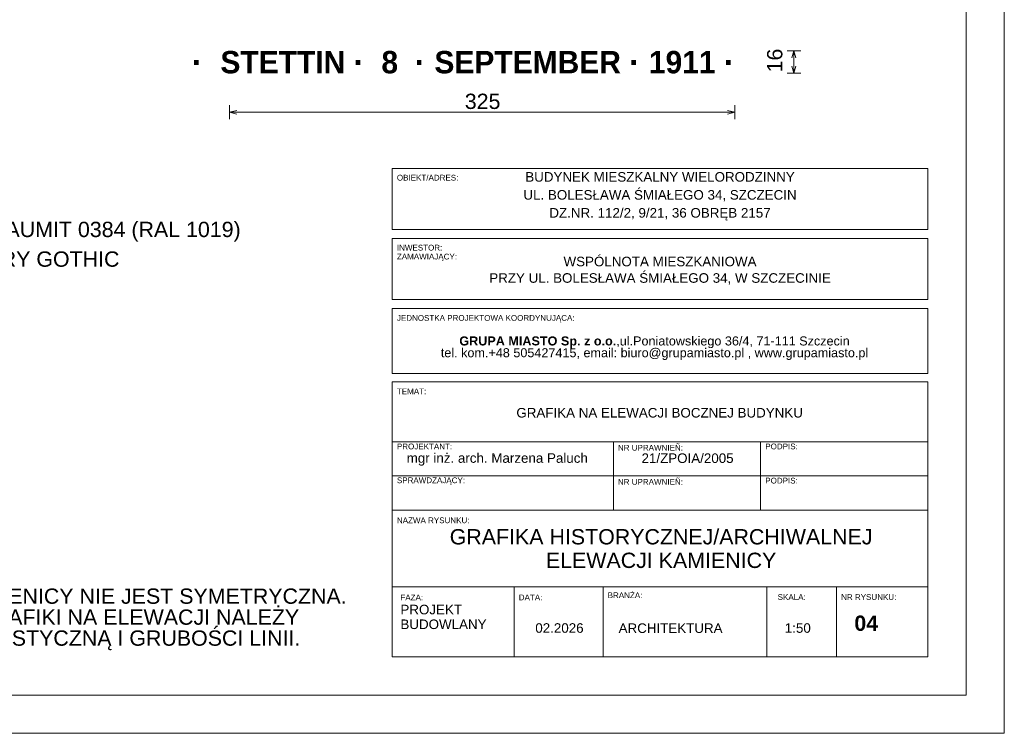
# Model space of a CAD drawing. Header units: metres. Extents: x -578.7 to -558, y 244.4 to 273.5.
# Tile 5 of 15: x -570.9 to -558, y 244.4 to 253.7. Entities that reach past the tile are written whole.
import ezdxf

# ---------------------------------------------------------------- set-up
doc = ezdxf.new("R2010")
doc.units = ezdxf.units.M
doc.header["$MEASUREMENT"] = 0
for name, color, linetype, lineweight in [('GM_RAMKA_Nr_pióra__255', 7, 'Continuous', 0), ('GM_TABELA RAMKA_Nr_pióra__20', 7, 'Continuous', 15), ('GM_TABELA RAMKA_Nr_pióra__21', 7, 'Continuous', 13), ('GM_TABELA RAMKA_Nr_pióra__255', 7, 'Continuous', 0), ('OPISY_Nr_pióra__241', 7, 'Continuous', 0), ('Tabelki_Nr_pióra__1_Nr_pióra__241', 7, 'Continuous', 0), ('Tabelki_Nr_pióra__1_Nr_pióra__255', 7, 'Continuous', 0), ('wymiar detal_Nr_pióra__241', 7, 'Continuous', 0)]:
    doc.layers.add(name, color=color, linetype=linetype, lineweight=lineweight)
doc.layers.add('GM_TABELA RAMKA_Nr_pióra__81', color=7, linetype='Continuous', lineweight=18, true_color=0xf5f5f3)
doc.layers.add('OPIS_Nr_pióra__45', color=7, linetype='Continuous', lineweight=18, true_color=0xa6947b)
doc.layers.add('wymiar detal', color=7, linetype='Continuous')
doc.styles.add('GENERATED_STYLE_1', font='arial.ttf')
doc.styles.add('GENERATED_STYLE_2', font='arial.ttf')
doc.dimstyles.new('GENERATED_STYLE__1', dxfattribs={"dimtxt": 0.2, "dimasz": 0.091787, "dimexe": 0.18, "dimexo": 0.0625, "dimgap": 0.09, "dimtad": 1, "dimtih": 1, "dimtoh": 1, "dimdec": 0, "dimlfac": 100, "dimzin": 0, "dimdsep": 46, "dimtxsty": 'GENERATED_STYLE_1', "dimblk": 'ARROWHEAD_3', "dimblk1": 'ARROWHEAD_3', "dimblk2": 'ARROWHEAD_3', "dimcen": 0.09, "dimse1": 1, "dimse2": 1, "dimclrd": 7, "dimclre": 7, "dimclrt": 7, "dimazin": 0, "dimtfac": 1, "dimtdec": 4, "dimtmove": 0, "dimatfit": 3, "dimfxl": 0, "dimtolj": 1, "dimtzin": 0, "dimarcsym": 0})
doc.dimstyles.new('GENERATED_STYLE__2', dxfattribs={"dimtxt": 0.2, "dimasz": 0.091787, "dimexe": 0.18, "dimexo": 0.0625, "dimgap": 0.09, "dimtad": 1, "dimdec": 0, "dimlfac": 100, "dimzin": 0, "dimdsep": 46, "dimtxsty": 'GENERATED_STYLE_1', "dimblk": 'ARROWHEAD_3', "dimblk1": 'ARROWHEAD_3', "dimblk2": 'ARROWHEAD_3', "dimcen": 0.09, "dimse1": 1, "dimse2": 1, "dimclrd": 7, "dimclre": 7, "dimclrt": 7, "dimazin": 0, "dimtfac": 1, "dimtdec": 4, "dimtmove": 2, "dimatfit": 3, "dimfxl": 0, "dimtolj": 1, "dimtzin": 0, "dimarcsym": 0})

# ---------------------------------------------------------------- blocks, each defined once
blk = doc.blocks.new('*D1')
at = {"layer": 'wymiar detal_Nr_pióra__241', "color": 7, "linetype": 'Continuous', "lineweight": 0}
for p, q in [((-568.127, 252.414), (-568.127, 252.595)), ((-568.127, 252.504), (-568.034, 252.529)), ((-568.127, 252.504), (-561.526, 252.504)), ((-568.127, 252.504), (-568.034, 252.479)), ((-561.526, 252.504), (-561.62, 252.529)), ((-561.526, 252.504), (-561.62, 252.479)), ((-561.526, 252.414), (-561.526, 252.595))]:
    blk.add_line(p, q, dxfattribs=at)
at = {"layer": 'wymiar detal_Nr_pióra__241', "color": 7, "lineweight": 0, "insert": (-565.054, 252.544), "char_height": 0.2, "attachment_point": 7, "style": 'GENERATED_STYLE_1'}
blk.add_mtext('\\A1;{\\pql;\\fArial|b0|i0|c238|p38;325}', dxfattribs=at)
blk = doc.blocks.new('ARROWHEAD_3')
at = {"color": 0, "linetype": 'Continuous', "lineweight": 0}
blk.add_line((0, 0), (-1, 0), dxfattribs=at)
at = {"color": 0, "linetype": 'Continuous', "lineweight": 0, "flags": 128}
blk.add_lwpolyline([(-1, 0.2679), (0, 0), (-1, -0.2679)], dxfattribs=at)
blk = doc.blocks.new('*D3')
at = {"layer": 'wymiar detal_Nr_pióra__241', "color": 7, "linetype": 'Continuous', "lineweight": 0}
for p, q in [((-560.661, 253.308), (-560.842, 253.308)), ((-560.752, 253.308), (-560.777, 253.214)), ((-560.752, 253.013), (-560.752, 253.308)), ((-560.752, 253.308), (-560.727, 253.214)), ((-560.752, 253.013), (-560.777, 253.107)), ((-560.752, 253.013), (-560.727, 253.107)), ((-560.661, 253.013), (-560.842, 253.013))]:
    blk.add_line(p, q, dxfattribs=at)
at = {"layer": 'wymiar detal_Nr_pióra__241', "color": 7, "lineweight": 0, "insert": (-560.9, 253.025), "char_height": 0.2, "attachment_point": 7, "rotation": 90, "style": 'GENERATED_STYLE_1'}
blk.add_mtext('\\A1;{\\pql;\\fArial|b0|i0|c238|p38;16}', dxfattribs=at)

msp = doc.modelspace()

# ---------------------------------------------------------------- hatches: boundary and pattern name
at = {"layer": 'GM_TABELA RAMKA_Nr_pióra__81', "linetype": 'Continuous', "lineweight": 18, "true_color": 0xf5f5f3}
h = msp.add_hatch(dxfattribs=at)
h.set_pattern_fill('ANSI31', style=0, pattern_type=2)
h.set_pattern_definition([(45, (-962.8086, 53.4312), (-0.7071068, 0.7071068), [])])
h.paths.add_polyline_path([(-560.928, 245.896), (-560.928, 245.646), (-560.116, 245.646), (-560.116, 245.896)])

# ---------------------------------------------------------------- linework, layer by layer
at = {"layer": 'GM_RAMKA_Nr_pióra__255', "color": 7, "linetype": 'Continuous', "lineweight": 0}
for p, q in [((-558.002, 273.454), (-558.002, 244.384)), ((-558.002, 273.454), (-558.002, 244.384)), ((-558.502, 272.954), (-558.502, 244.884)), ((-558.502, 272.954), (-558.502, 244.884)), ((-558.502, 244.884), (-578.692, 244.884)), ((-558.502, 244.884), (-578.692, 244.884)), ((-558.002, 244.384), (-578.692, 244.384))]:
    msp.add_line(p, q, dxfattribs=at)
at = {"layer": 'Tabelki_Nr_pióra__1_Nr_pióra__241', "color": 7, "linetype": 'Continuous', "lineweight": 0}
msp.add_lwpolyline([(-578.692, 273.454), (-558.002, 273.454), (-558.002, 244.384), (-578.692, 244.384)], dxfattribs=at)
msp.add_lwpolyline([(-558.002, 244.384), (-578.692, 244.384), (-578.692, 273.454), (-558.002, 273.454)], close=True, dxfattribs=at)
at = {"layer": 'Tabelki_Nr_pióra__1_Nr_pióra__255', "color": 7, "linetype": 'Continuous', "lineweight": 0}
for points in [[(-566.002, 250.971), (-566.002, 251.769), (-559.002, 251.769)], [(-566.002, 251.769), (-566.002, 250.971)], [(-566.002, 251.769), (-559.002, 251.769)], [(-566.002, 251.769), (-559.002, 251.769)], [(-559.002, 251.769), (-559.002, 250.971)], [(-566.002, 250.971), (-559.002, 250.971)], [(-566.002, 250.854), (-559.002, 250.854)], [(-566.002, 250.055), (-566.002, 250.854)], [(-566.002, 250.854), (-566.002, 250.055)], [(-566.002, 250.854), (-559.002, 250.854)], [(-559.002, 250.854), (-559.002, 250.055)], [(-566.002, 250.055), (-559.002, 250.055)], [(-566.002, 249.087), (-566.002, 249.939)], [(-566.002, 249.939), (-566.002, 249.087)], [(-566.002, 249.939), (-559.002, 249.939)], [(-559.002, 249.939), (-559.002, 249.087)], [(-566.002, 249.087), (-559.002, 249.087)], [(-566.002, 248.98), (-559.002, 248.98)], [(-566.002, 248.98), (-566.002, 246.855)], [(-566.002, 245.384), (-559.002, 245.384), (-559.002, 248.98)], [(-566.002, 248.98), (-559.002, 248.98)], [(-566.002, 245.384), (-566.002, 248.98)], [(-566.002, 248.196), (-559.002, 248.196)], [(-563.112, 247.302), (-563.112, 248.196)], [(-561.187, 247.302), (-561.187, 248.196)], [(-566.002, 247.749), (-559.002, 247.749)], [(-566.002, 247.302), (-559.002, 247.302)], [(-566.002, 247.302), (-566.002, 245.384)], [(-566.002, 247.302), (-559.002, 247.302)], [(-566.002, 246.299), (-559.002, 246.299)], [(-564.408, 246.299), (-564.408, 245.384)], [(-563.247, 246.299), (-563.247, 245.384)], [(-561.104, 246.299), (-561.104, 245.384)], [(-560.195, 246.299), (-560.195, 245.384)], [(-559.002, 246.299), (-559.002, 245.384)]]:
    msp.add_lwpolyline(points, dxfattribs=at)

# ---------------------------------------------------------------- texts
at = {"layer": 'GM_TABELA RAMKA_Nr_pióra__20', "color": 7, "linetype": 'Continuous', "lineweight": 15, "insert": (-565.895, 245.745), "char_height": 0.125, "attachment_point": 7, "line_spacing_factor": 0.923713, "style": 'GENERATED_STYLE_1'}
msp.add_mtext('\\A1;{\\pql;\\fArial|b0|i0|c238|p38;PROJEKT\\P\\pql;\\fArial|b0|i0|c238|p38;BUDOWLANY}', dxfattribs=at)
at = {"layer": 'GM_TABELA RAMKA_Nr_pióra__21', "color": 7, "linetype": 'Continuous', "lineweight": 13, "insert": (-562.502, 251.405), "char_height": 0.125, "attachment_point": 5, "line_spacing_factor": 1.128131, "style": 'GENERATED_STYLE_1'}
msp.add_mtext('\\A1;{\\pqc;\\fArial|b0|i0|c238|p38;BUDYNEK MIESZKALNY WIELORODZINNY\\P\\pqc;\\fArial|b0|i0|c238|p38;UL. BOLESŁAWA ŚMIAŁEGO 34, SZCZECIN\\P\\pqc;\\fArial|b0|i0|c238|p38;DZ.NR. 112/2, 9/\\fArial|b0|i0|c238|p38;21\\fArial|b0|i0|c238|p38;, 36 OBRĘB 2157}', dxfattribs=at)
at = {"layer": 'GM_TABELA RAMKA_Nr_pióra__255', "color": 7, "linetype": 'Continuous', "lineweight": 0}
for s, insert, char_height, attachment_point, style in [('\\A1;{\\pql;\\fArial|b0|i0|c238|p38;OBIEKT/ADRES:}', (-565.941, 251.61), 0.075, 7, 'GENERATED_STYLE_1'), ('\\A1;{\\pql;\\fArial|b0|i0|c238|p38;INWESTOR:}', (-565.941, 250.695), 0.075, 7, 'GENERATED_STYLE_1'), ('\\A1;{\\pql;\\fArial|b0|i0|c238|p38;ZAMAWIAJĄCY:}', (-565.941, 250.557), 0.075, 7, 'GENERATED_STYLE_1'), ('\\A1;{\\pql;\\fArial|b0|i0|c238|p38;JEDNOSTKA PROJEKTOWA KOORDYNUJĄCA:}', (-565.941, 249.755), 0.075, 7, 'GENERATED_STYLE_1'), ('\\A1;{\\pql;\\fArial|b0|i0|c238|p38;TEMAT:}', (-565.941, 248.817), 0.075, 7, 'GENERATED_STYLE_1'), ('\\A1;{\\pqc;\\fArial|b0|i0|c238|p38;GRAFIKA NA ELEWACJI BOCZNEJ BUDYNKU}', (-562.507, 248.574), 0.125, 5, 'GENERATED_STYLE_1'), ('\\A1;{\\pql;\\fArial|b0|i0|c238|p38;PROJEKTANT:}', (-565.941, 248.096), 0.075, 7, 'GENERATED_STYLE_1'), ('\\A1;{\\pql;\\fArial|b0|i0|c238|p38;NR UPRAWNIEÑ:}', (-563.052, 248.079), 0.075, 7, 'GENERATED_STYLE_1'), ('\\A1;{\\pql;\\fArial|b0|i0|c238|p38;PODPIS:}', (-561.126, 248.096), 0.075, 7, 'GENERATED_STYLE_1'), ('\\A1;{\\pql;\\fArial|b0|i0|c238|p38;mgr in\\fArial|b0|i0|c238|p38;ż\\fArial|b0|i0|c238|p38;. arch. Marzena Paluch}', (-565.813, 247.883), 0.125, 7, 'GENERATED_STYLE_1'), ('\\A1;{\\pqc;\\fArial|b0|i0|c238|p38;21/ZPOIA/2005}', (-562.142, 247.98), 0.125, 5, 'GENERATED_STYLE_1'), ('\\A1;{\\pql;\\fArial|b0|i0|c238|p38;SPRAWDZAJ\\fArial|b0|i0|c238|p38;Ą\\fArial|b0|i0|c238|p38;CY:}', (-565.941, 247.632), 0.075, 7, 'GENERATED_STYLE_1'), ('\\A1;{\\pql;\\fArial|b0|i0|c238|p38;NR UPRAWNIEÑ:}', (-563.052, 247.632), 0.075, 7, 'GENERATED_STYLE_1'), ('\\A1;{\\pql;\\fArial|b0|i0|c238|p38;PODPIS:}', (-561.126, 247.649), 0.075, 7, 'GENERATED_STYLE_1'), ('\\A1;{\\pql;\\fArial|b0|i0|c238|p38;NAZWA RYSUNKU:}', (-565.941, 247.13), 0.075, 7, 'GENERATED_STYLE_1'), ('\\A1;{\\pql;\\fArial|b0|i0|c238|p38;FAZA:}', (-565.895, 246.123), 0.075, 7, 'GENERATED_STYLE_1'), ('\\A1;{\\pql;\\fArial|b0|i0|c238|p38;DATA:}', (-564.348, 246.123), 0.075, 7, 'GENERATED_STYLE_1'), ('\\A1;{\\pql;\\fArial|b0|i0|c238|p38;BRAN\\fArial|b0|i0|c238|p38;ŻA\\fArial|b0|i0|c238|p38;:}', (-563.186, 246.151), 0.075, 7, 'GENERATED_STYLE_1'), ('\\A1;{\\pql;\\fArial|b0|i0|c238|p38;SKALA:}', (-560.964, 246.127), 0.075, 7, 'GENERATED_STYLE_1'), ('\\A1;{\\pql;\\fArial|b0|i0|c238|p38;NR RYSUNKU:}', (-560.135, 246.127), 0.075, 7, 'GENERATED_STYLE_1'), ('\\A1;{\\pql;\\fArial|b0|i0|c238|p38;02\\fArial|b0|i0|c238|p38;.202\\fArial|b0|i0|c238|p38;6}', (-564.132, 245.696), 0.125, 7, 'GENERATED_STYLE_1'), ('\\A1;{\\pql;\\fArial|b0|i0|c238|p38;ARCHITEKTURA}', (-563.043, 245.694), 0.125, 7, 'GENERATED_STYLE_1'), ('\\A1;{\\pql;\\fArial|b0|i0|c238|p38;1:\\fArial|b0|i0|c238|p38;50}', (-560.871, 245.696), 0.125, 7, 'GENERATED_STYLE_1'), ('\\A1;{\\pql;\\fArial|b1|i0|c238|p38;0\\fArial|b1|i0|c238|p38;4}', (-559.962, 245.72), 0.2, 7, 'GENERATED_STYLE_2')]:
    msp.add_mtext(s, dxfattribs=dict(at, insert=insert, char_height=char_height, attachment_point=attachment_point, style=style))
for s, insert, char_height, attachment_point, line_spacing_factor, style in [('\\A1;{\\pqc;\\fArial|b0|i0|c238|p38;WSPÓLNOTA MIESZKANIOWA \\P\\pqc;\\fArial|b0|i0|c238|p38;PRZY\\fArial|b0|i0|c238|p38; UL. BOLESŁAWA ŚMIAŁEGO 34, W SZCZECINIE }', (-562.502, 250.433), 0.125, 5, 1.03378, 'GENERATED_STYLE_1'), ('\\A1;{\\pqc;\\pt965.282;\\fArial|b1|i0|c238|p38;GRUPA MIASTO \\fArial|b1|i0|c238|p38;Sp. z o.o.\\fArial|b0|i0|c238|p38;,ul.Poniatowskiego 36/4, 71-111 Szczecin\\P\\pqc;\\pt965.282;\\fArial|b0|i0|c238|p38;tel. kom.+48 505427415, email: biuro@grupamiasto.pl , www.grupamiasto.pl }', (-562.574, 249.265), 0.118, 8, 0.784101, 'GENERATED_STYLE_2'), ('\\A1;{\\pqc;\\fArial|b0|i0|c238|p38;GRAFIKA HISTORYCZNEJ/ARCHIWALNEJ \\P\\pqc;\\fArial|b0|i0|c238|p38;ELEWACJI KAMI\\fArial|b0|i0|c238|p38;E\\fArial|b0|i0|c238|p38;NICY}', (-562.488, 246.798), 0.2, 5, 0.923713, 'GENERATED_STYLE_1')]:
    msp.add_mtext(s, dxfattribs=dict(at, insert=insert, char_height=char_height, attachment_point=attachment_point, line_spacing_factor=line_spacing_factor, style=style))
at = {"layer": 'OPIS_Nr_pióra__45', "color": 252, "linetype": 'Continuous', "lineweight": 18, "true_color": 0xa6947b, "insert": (-561.527, 253.157), "char_height": 0.301492, "attachment_point": 6, "style": 'GENERATED_STYLE_2'}
msp.add_mtext('\\A1;{\\pqr;\\fArial|b1|i0|c238|p38;·\\fArial|b1|i0|c238|p38; \\fArial|b1|i0|c238|p38; \\fCentury Gothic|b1|i0|c238|p34;\\H0.971429x;STETTIN \\fArial|b1|i0|c238|p38;·\\fArial|b1|i0|c238|p38; \\fArial|b1|i0|c238|p38; \\fCentury Gothic|b1|i0|c238|p34;8\\fCentury Gothic|b1|i0|c238|p34; \\fCentury Gothic|b1|i0|c238|p34; \\fArial|b1|i0|c238|p38;\\H1.029412x;· \\fCentury Gothic|b1|i0|c238|p34;\\H0.971429x;SEPTEMBER \\fArial|b1|i0|c238|p38;\\H1.029412x;·\\fArial|b1|i0|c238|p38; \\fCentury Gothic|b1|i0|c238|p34;\\H0.971429x;1911\\fCentury Gothic|b1|i0|c238|p34; \\fArial|b1|i0|c238|p38;\\H1.029412x;·}', dxfattribs=at)
at = {"layer": 'OPISY_Nr_pióra__241', "color": 7, "linetype": 'Continuous', "lineweight": 0, "insert": (-574.798, 251.627), "char_height": 0.2, "attachment_point": 1, "line_spacing_factor": 0.832396, "style": 'GENERATED_STYLE_1'}
msp.add_mtext('\\A1;{\\pql;\\fArial|b0|i0|c238|p38;PROJEKTOWANA GRAFIKA\\P\\pql;\\fArial|b0|i0|c238|p38;WIELKOŚĆ 6,70 X 7,25M\\P\\pql;\\fArial|b0|i0|c238|p38;KOLOR LINII GRAFIKI WG. BAUMIT 0384 (RAL 1019)}', dxfattribs=at)
at = {"layer": 'OPISY_Nr_pióra__241', "color": 7, "linetype": 'Continuous', "lineweight": 0, "insert": (-574.798, 250.684), "char_height": 0.2, "attachment_point": 1, "style": 'GENERATED_STYLE_1'}
msp.add_mtext('\\A1;{\\pql;\\fArial|b0|i0|c238|p38;CZCIONKA NAPISU: CENTURY GOTHIC}', dxfattribs=at)
at = {"layer": 'OPISY_Nr_pióra__241', "color": 7, "linetype": 'Continuous', "lineweight": 0, "insert": (-574.716, 246.551), "char_height": 0.2, "width": 8.11972, "attachment_point": 1, "line_spacing_factor": 0.82211, "style": 'GENERATED_STYLE_1'}
msp.add_mtext('\\A1;{\\pql;\\fArial|b0|i0|c238|p38;UWAGA:\\P\\pql;\\fArial|b0|i0|c238|p38;1.GRAFIKA ELEWACJI KAMIENICY NIE JEST SYMETRYCZNA.\\P\\pql;\\fArial|b0|i0|c238|p38;2.PRZED WYKONANIEM GRAFIKI NA ELEWACJI NALEŻY WYKONAC PRÓBĘ KOLORYSTYCZNĄ I GRUBOŚCI LINII.}', dxfattribs=at)

# ---------------------------------------------------------------- dimensions: what is measured, and where the dimension line sits
at = {"layer": 'wymiar detal', "color": 7, "linetype": 'Continuous', "lineweight": 0}
dim = msp.add_linear_dim(base=(-560.752, 253.308), p1=(-561.856, 253.013), p2=(-561.856, 253.308), angle=90, text='16', dimstyle='GENERATED_STYLE__2', dxfattribs=at)
dim.commit()
dim.dimension.update_dxf_attribs({"geometry": '*D3', "text_midpoint": (-561, 253.177), "dimtype": 160, "text_rotation": 90})
dim = msp.add_linear_dim(base=(-561.526, 252.504), p1=(-568.127, 252.897), p2=(-561.526, 253.002), text='325', dimstyle='GENERATED_STYLE__1', dxfattribs=at)
dim.commit()
dim.dimension.update_dxf_attribs({"geometry": '*D1', "text_midpoint": (-564.826, 252.644), "dimtype": 160})

doc.saveas('drawing.dxf')
